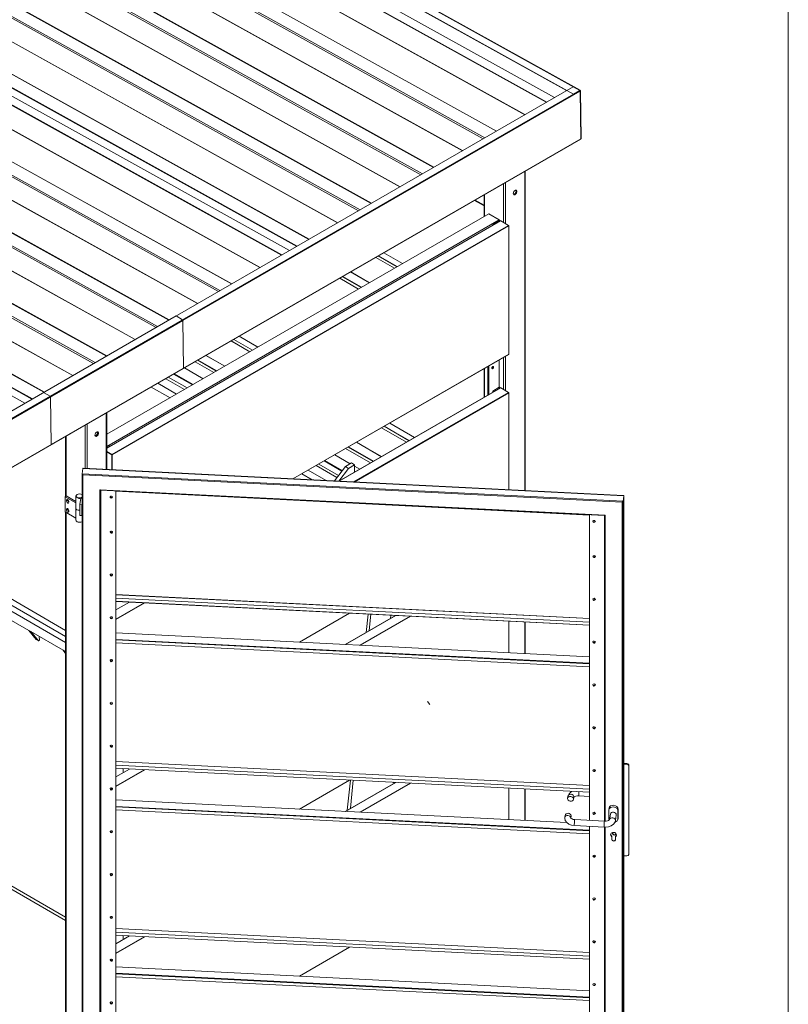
# Model space of a CAD drawing. Header units: millimetres. Extents: x -167328 to -157314, y 94163 to 101096.
# Tile 10 of 11: x -158354 to -157328, y 98687 to 100002. Entities that reach past the tile are written whole.
import ezdxf
from ezdxf.xclip import XClip

# ---------------------------------------------------------------- set-up
doc = ezdxf.new("R2010")
doc.units = ezdxf.units.MM
doc.header["$MEASUREMENT"] = 0
doc.header["$XCLIPFRAME"] = 0
doc.layers.add('2D - Rysunki i Obrazki', color=7, linetype='Continuous')
for name, color, linetype, lineweight in [('ARCH-037 SZCZEGÓŁ WIATY SMIETNIKOWEJ_19_Krzywa_Nr_pióra__7', 7, 'Continuous', 18), ('ARCH-037 SZCZEGÓŁ WIATY SMIETNIKOWEJ_19_Linia_Nr_pióra__7', 7, 'Continuous', 18), ('ARCH-037 SZCZEGÓŁ WIATY SMIETNIKOWEJ_19_Polilinia_Nr_pióra__7', 7, 'Continuous', 18), ('ARCH-037 SZCZEGÓŁ WIATY SMIETNIKOWEJ_19_Łuk_Nr_pióra__7', 7, 'Continuous', 18)]:
    doc.layers.add(name, color=color, linetype=linetype, lineweight=lineweight)

# ---------------------------------------------------------------- blocks, each defined once
blk = doc.blocks.new('Rysunek_1_19', base_point=(-162320.9, 97629.6))
at = {"layer": 'ARCH-037 SZCZEGÓŁ WIATY SMIETNIKOWEJ_19_Krzywa_Nr_pióra__7', "color": 7, "linetype": 'Continuous', "lineweight": 18, "flags": 128}
for points in [[(-157616.5, 98971.1), (-157617.5, 98970.5), (-157620.2, 98968), (-157621.6, 98964.8), (-157621.7, 98964.5)], [(-157607.1, 98965.1), (-157609.1, 98965.1), (-157611, 98964.7), (-157612.4, 98964.2), (-157613.4, 98963.6), (-157613.8, 98963.3), (-157613.8, 98963.2)], [(-157613.1, 98925.4), (-157616.9, 98926), (-157620.4, 98927.2), (-157623.4, 98929.3), (-157625.5, 98932.4), (-157626.1, 98935.4), (-157626, 98936.3)], [(-157612.7, 98933.4), (-157614.7, 98933.7), (-157616.3, 98934.2), (-157617.4, 98934.7), (-157617.9, 98935.2), (-157618.1, 98935.4)], [(-157558.3, 98932.1), (-157559.2, 98929.5), (-157561.1, 98927.1), (-157564.2, 98925.1), (-157567.7, 98923.9), (-157571.5, 98923.4), (-157573.3, 98923.4)], [(-157566.2, 98933.4), (-157566.2, 98933.3), (-157566.7, 98932.9), (-157567.5, 98932.4), (-157568.8, 98931.8), (-157570.6, 98931.5), (-157572.6, 98931.4), (-157572.9, 98931.4)]]:
    blk.add_lwpolyline(points, dxfattribs=at)
at = {"layer": 'ARCH-037 SZCZEGÓŁ WIATY SMIETNIKOWEJ_19_Linia_Nr_pióra__7', "color": 7, "linetype": 'Continuous', "lineweight": 18}
for p, q in [((-158266.3, 100274.4), (-157605.3, 99907.3)), ((-158266.5, 100264.1), (-157623.5, 99906.9)), ((-157614.3, 99902.2), (-158266.2, 100264.3)), ((-158257.7, 100269.4), (-157605.7, 99907.2)), ((-158266.7, 100233.5), (-157650.6, 99891.3)), ((-157650.1, 99891.6), (-158266.4, 100233.9)), ((-158256, 100239.9), (-157639.7, 99897.6)), ((-158333.5, 100195.2), (-157717.2, 99852.9)), ((-158333.3, 100195.2), (-157717.1, 99852.9)), ((-158254.2, 100193.9), (-157679.4, 99874.7)), ((-157679.2, 99874.8), (-158254.1, 100194.1)), ((-158350.3, 100184.5), (-157734.8, 99842.7)), ((-157732.7, 99843.9), (-158349, 100186.2)), ((-158417.5, 100146.7), (-157801.2, 99804.4)), ((-158416.5, 100146.8), (-157800.6, 99804.7)), ((-158337.5, 100145.8), (-157762.7, 99826.6)), ((-157762.5, 99826.7), (-158337.4, 100146)), ((-158433.6, 100136.4), (-157818.1, 99794.6)), ((-157816, 99795.8), (-158432.3, 100138.1)), ((-158516.9, 100088.4), (-157901.4, 99746.5)), ((-157899.3, 99747.7), (-158515.6, 100090)), ((-158500.8, 100098.6), (-157884.5, 99756.3)), ((-158499.8, 100098.7), (-157883.9, 99756.6)), ((-158420.8, 100097.7), (-157846, 99778.5)), ((-157845.8, 99778.6), (-158420.7, 100097.9)), ((-158584.1, 100050.5), (-157967.8, 99708.2)), ((-157967.2, 99708.5), (-158583.1, 100050.6)), ((-158504.1, 100049.7), (-157929.3, 99730.4)), ((-157929.1, 99730.5), (-158504, 100049.8)), ((-158609.6, 100035.8), (-157993.3, 99693.5)), ((-158599.9, 100041.1), (-157983.8, 99698.9)), ((-157983.2, 99699.3), (-158599.5, 100041.6)), ((-158620.3, 100029.4), (-158004.2, 99687.2)), ((-158003.6, 99687.5), (-158619.9, 100029.8)), ((-158086.3, 99639.8), (-158702.6, 99982.1)), ((-158687.1, 99991), (-158070.8, 99648.7)), ((-158686.8, 99991.1), (-158070.6, 99648.8)), ((-158607.8, 99989.8), (-158033, 99670.5)), ((-158032.8, 99670.7), (-158607.7, 99990)), ((-158703.8, 99980.4), (-158088.4, 99638.6)), ((-158771, 99942.6), (-158154.7, 99600.3)), ((-158770, 99942.7), (-158154.2, 99600.6)), ((-158116.1, 99622.6), (-158691, 99941.9)), ((-158787.1, 99932.3), (-158171.7, 99590.5)), ((-158169.6, 99591.7), (-158785.9, 99934)), ((-158691.1, 99941.7), (-158116.3, 99622.5)), ((-158321.8, 99503.8), (-157614.7, 99912)), ((-157606, 99907.2), (-158313.1, 99499)), ((-157605.5, 99906.3), (-158312.6, 99498.1)), ((-157614.7, 99912), (-157606, 99907.2)), ((-157605.7, 99907.2), (-157614.3, 99902.2)), ((-157605.6, 99906.8), (-157605.5, 99906.7)), ((-157605.5, 99906.7), (-157604.5, 99842.9)), ((-157604.5, 99842.5), (-157605.5, 99906.3)), ((-157605.1, 99906.9), (-157604.1, 99843.1)), ((-158854.3, 99894.5), (-158238, 99552.2)), ((-158853.3, 99894.6), (-158237.5, 99552.5)), ((-158774.4, 99893.6), (-158199.6, 99574.4)), ((-158199.4, 99574.5), (-158774.3, 99893.8)), ((-157614.3, 99902.2), (-157614.3, 99902.2)), ((-158870.4, 99884.2), (-158255, 99542.4)), ((-158252.8, 99543.6), (-158869.2, 99885.9)), ((-158953.4, 99837), (-158337.3, 99494.8)), ((-158336.8, 99495.1), (-158953.1, 99837.5)), ((-158937.6, 99846.4), (-158321.3, 99504.1)), ((-158320.7, 99504.4), (-158936.6, 99846.5)), ((-158857.7, 99845.5), (-158282.9, 99526.3)), ((-158282.7, 99526.4), (-158857.6, 99845.7)), ((-157604.6, 99842.1), (-158311.7, 99433.9)), ((-158311.6, 99434.2), (-157604.5, 99842.5)), ((-158963.1, 99831.7), (-158346.8, 99489.4)), ((-157679.5, 99372.8), (-157679.5, 99798.9)), ((-157678.9, 99372.7), (-157678.9, 99799.2)), ((-157704.9, 99729.1), (-157704.9, 99784.2)), ((-157707.8, 99730.7), (-157707.8, 99782.5)), ((-157733.8, 99752.8), (-157746.5, 99760.2)), ((-157733.8, 99754), (-157745.5, 99760.8)), ((-157733.8, 99738.7), (-157733.8, 99767.5)), ((-157733.2, 99739), (-157733.2, 99767.9)), ((-158237.5, 99447.9), (-157727.5, 99742.3)), ((-158237.5, 99431.5), (-157713.4, 99734.1)), ((-157711.7, 99732.9), (-158237.5, 99429.3)), ((-158237.5, 99429.2), (-157711.5, 99732.9)), ((-157713.4, 99734.1), (-157727.5, 99742.3)), ((-157713.5, 99733.8), (-157722.2, 99728.7)), ((-157722.1, 99728.6), (-157713.3, 99733.7)), ((-157713.4, 99734.1), (-157713.4, 99733.8)), ((-157713.3, 99733.7), (-157713.3, 99731.9)), ((-157713.1, 99733.7), (-157711.7, 99732.8)), ((-157713.1, 99732), (-157713.1, 99733.7)), ((-157711.5, 99732.9), (-157700.9, 99726.8)), ((-157700.9, 99726.8), (-158230.6, 99421)), ((-158230.3, 99420.6), (-157700.7, 99726.4)), ((-157722.2, 99728.7), (-157722.2, 99726.8)), ((-157722.1, 99728.6), (-157722.2, 99728.7)), ((-157722.1, 99726.9), (-157722.1, 99728.6)), ((-157700.7, 99726.7), (-157700.9, 99726.8)), ((-157700.7, 99726.4), (-157700.7, 99554.9)), ((-157700.6, 99555), (-157700.6, 99726.5)), ((-157878.4, 99684), (-157853.4, 99669.6)), ((-157853.3, 99669.7), (-157878.3, 99684.1)), ((-157874.9, 99686.1), (-157849.9, 99671.7)), ((-157849.7, 99671.8), (-157874.7, 99686.2)), ((-157867.6, 99690.3), (-157842.6, 99675.8)), ((-157842.5, 99675.9), (-157867.4, 99690.4)), ((-157901.4, 99641.9), (-157926.4, 99656.3)), ((-157922.9, 99658.3), (-157897.9, 99643.9)), ((-157897.4, 99644.2), (-157922.4, 99658.6)), ((-157911.9, 99664.7), (-157886.9, 99650.3)), ((-157911.8, 99664.8), (-157886.8, 99650.3)), ((-158852.1, 99197.6), (-158145, 99605.9)), ((-158136.4, 99601), (-158843.5, 99192.8)), ((-158135.8, 99600.1), (-158842.9, 99191.9)), ((-158145, 99605.9), (-158136.4, 99601)), ((-158134.8, 99536.3), (-158135.8, 99600.1)), ((-158068, 99574.6), (-158043, 99560.2)), ((-158042.8, 99560.3), (-158067.8, 99574.7)), ((-158060.7, 99578.8), (-158035.7, 99564.3)), ((-158035.6, 99564.5), (-158060.5, 99578.9)), ((-158071.5, 99572.5), (-158046.5, 99558.1)), ((-158046.4, 99558.2), (-158071.4, 99572.6)), ((-158105, 99553.2), (-158080, 99538.8)), ((-158104.9, 99553.3), (-158079.9, 99538.9)), ((-157700.7, 99554.9), (-157989.1, 99388.4)), ((-157700.8, 99554.7), (-157988.9, 99388.4)), ((-157713.4, 99547.4), (-157713.4, 99510.8)), ((-157707.8, 99507.8), (-157707.8, 99550.7)), ((-157704.9, 99506.1), (-157704.9, 99552.3)), ((-158134.9, 99535.9), (-158842, 99127.7)), ((-158841.9, 99128), (-158134.8, 99536.3)), ((-158108.8, 99522.2), (-158133.7, 99536.6)), ((-158094.5, 99530.4), (-158119.5, 99544.9)), ((-158116, 99546.8), (-158091, 99532.4)), ((-158090.5, 99532.7), (-158115.5, 99547.1)), ((-157733.8, 99497.2), (-157733.8, 99535.6)), ((-157733.2, 99497.5), (-157733.2, 99536)), ((-157728.6, 99538.6), (-157728.6, 99500.1)), ((-157727.5, 99539.3), (-157727.5, 99500.8)), ((-158158.8, 99522.1), (-158133.8, 99507.7)), ((-158155.3, 99524.2), (-158130.3, 99509.8)), ((-158148.2, 99528.3), (-158123.2, 99513.8)), ((-158122.2, 99514.4), (-158147.2, 99528.8)), ((-158178, 99511), (-158153, 99496.6)), ((-158169.4, 99516), (-158144.4, 99501.6)), ((-157711.7, 99509.9), (-157927.6, 99385.3)), ((-157927.4, 99385.3), (-157711.5, 99509.9)), ((-157713.5, 99510.8), (-157722.2, 99505.7)), ((-157722.1, 99505.6), (-157713.3, 99510.7)), ((-157713.3, 99510.7), (-157713.3, 99509)), ((-157713.1, 99510.7), (-157711.7, 99509.9)), ((-157713.1, 99509.1), (-157713.1, 99510.7)), ((-157711.5, 99509.9), (-157700.9, 99503.8)), ((-158313.1, 99499), (-158321.8, 99503.8)), ((-158312.6, 99498.1), (-158311.6, 99434.2)), ((-157700.9, 99503.8), (-157908, 99384.3)), ((-157907, 99384.2), (-157700.7, 99503.4)), ((-157722.2, 99505.7), (-157722.2, 99503.8)), ((-157722.1, 99505.6), (-157722.2, 99505.7)), ((-157722.1, 99503.9), (-157722.1, 99505.6)), ((-157700.7, 99503.7), (-157700.9, 99503.8)), ((-157700.7, 99503.4), (-157700.7, 99373.8)), ((-157700.6, 99373.8), (-157700.6, 99503.5)), ((-158238.1, 99401), (-158238.1, 99476.4)), ((-158238.1, 99401), (-158238.1, 99476.4)), ((-158237.5, 99400.9), (-158237.5, 99476.7)), ((-158237.5, 99400.9), (-158237.5, 99476.7)), ((-158266.4, 99402.4), (-158266.4, 99460)), ((-158266.4, 99402.4), (-158266.4, 99460)), ((-158263.5, 99402.3), (-158263.5, 99461.7)), ((-158263.5, 99402.3), (-158263.5, 99461.7)), ((-157870.7, 99456.6), (-157837.4, 99437.3)), ((-157837.3, 99437.4), (-157870.6, 99456.7)), ((-157867.2, 99458.7), (-157833.8, 99439.4)), ((-157833.6, 99439.5), (-157867, 99458.8)), ((-157859.9, 99462.8), (-157826.6, 99443.6)), ((-157826.4, 99443.7), (-157859.7, 99462.9)), ((-158292.4, 99365.1), (-158292.4, 99445)), ((-158292.4, 99365.1), (-158292.4, 99445)), ((-158291.8, 99365.5), (-158291.8, 99445.3)), ((-158291.8, 99365.5), (-158291.8, 99445.3)), ((-158234.4, 99433), (-158237.5, 99431.2)), ((-158237.5, 99431), (-158234.2, 99432.9)), ((-158234.2, 99432.9), (-158234.4, 99433)), ((-158234.2, 99432.9), (-158234.2, 99431.2)), ((-157915.2, 99430.9), (-157881.9, 99411.7)), ((-157881.3, 99412), (-157914.7, 99431.2)), ((-157904.2, 99437.3), (-157870.8, 99418)), ((-157904, 99437.3), (-157870.7, 99418.1)), ((-158230.6, 99421), (-158237.5, 99425)), ((-158237.5, 99424.8), (-158230.6, 99420.8)), ((-158230.7, 99420.7), (-158237.5, 99424.6)), ((-158237.5, 99424.4), (-158230.8, 99420.6)), ((-158234.2, 99422.9), (-158234.2, 99422.7)), ((-158230.8, 99420.6), (-158230.8, 99400.6)), ((-158230.5, 99420.7), (-158230.3, 99420.6)), ((-158230.3, 99400.6), (-158230.3, 99420.6)), ((-157912.3, 99408.7), (-157932.9, 99420.7)), ((-157885.3, 99409.7), (-157918.7, 99428.9)), ((-157958, 99406.2), (-157930.1, 99390.1)), ((-157954.5, 99408.2), (-157928, 99393)), ((-157947.4, 99412.3), (-157923.7, 99398.6)), ((-157923.1, 99399.5), (-157946.4, 99412.9)), ((-157918.9, 99404.9), (-157933.6, 99385.6)), ((-157910.7, 99409.6), (-157918.9, 99404.9)), ((-157914.7, 99402.4), (-157918.9, 99404.9)), ((-157914.7, 99402.4), (-157906.5, 99407.2)), ((-157906.5, 99407.2), (-157910.7, 99409.6)), ((-157906.5, 99407.2), (-157906.5, 99397.5)), ((-157899.6, 99401.4), (-157906.5, 99405.4)), ((-158269.4, 99402.2), (-158270.5, 99395.3)), ((-157548.2, 99358.8), (-158270.5, 99395.3)), ((-158270.5, 99395.2), (-158270.5, 98554.2)), ((-158269.6, 99393.8), (-158269.6, 98554.5)), ((-157549.3, 99357.5), (-158269.6, 99393.8)), ((-157547.2, 99365.7), (-158269.4, 99402.2)), ((-157547.4, 99366.1), (-158269, 99402.5)), ((-157977.2, 99395.1), (-157963.3, 99387.1)), ((-157968.6, 99400.1), (-157944.4, 99386.1)), ((-157927.7, 99385.3), (-157914.7, 99402.4)), ((-158291.5, 99365.7), (-158293.2, 99364.6)), ((-158293.2, 99364.6), (-158278.8, 99356.3)), ((-158293.2, 99344.2), (-158293.2, 99364.6)), ((-158291.5, 99365.7), (-158278.8, 99358.4)), ((-158278.8, 99349.3), (-158278.8, 99365.2)), ((-158277, 99367.5), (-158277.3, 99367.3)), ((-158270.6, 99367.5), (-158270.5, 99367.4)), ((-158246.6, 99373.9), (-158246.6, 98572.1)), ((-157572.2, 99339.8), (-158246.6, 99373.9)), ((-157573, 99339.5), (-158245.8, 99373.4)), ((-158245.6, 99373.4), (-158245.6, 98573.4)), ((-158245.3, 99373.4), (-158245.3, 98574.9)), ((-158232, 99363.7), (-158232, 99365.5)), ((-158232, 99365.5), (-158232, 99363.7)), ((-158225.4, 98573.9), (-158225.4, 99372.4)), ((-158225.3, 98574.7), (-158225.3, 99372.4)), ((-157592.8, 99340.1), (-158225.3, 99372.1)), ((-157547.2, 99365.7), (-157548.2, 99358.8)), ((-157547.2, 98524.8), (-157547.2, 99365.8)), ((-157547.2, 98524.7), (-157547.2, 99365.7)), ((-158291.1, 99360), (-158289.7, 99360.8)), ((-158291.1, 99358.7), (-158291.1, 99360)), ((-158291.1, 99358.7), (-158289.3, 99359.7)), ((-158289.3, 99360.5), (-158289.3, 99359.7)), ((-158288.3, 99358.3), (-158288.3, 99357.1)), ((-158273.5, 99354), (-158272.2, 99362.7)), ((-158273.5, 99354), (-158273.5, 99339.7)), ((-158270.6, 99353.9), (-158273.5, 99354)), ((-158270.5, 99362.6), (-158272.2, 99362.7)), ((-158270.6, 99353.9), (-158270.5, 99354.4)), ((-158270.6, 99339.6), (-158270.6, 99353.9)), ((-157549.3, 98518.1), (-157549.3, 99357.5)), ((-157548.2, 98517.8), (-157548.2, 99358.8)), ((-158278.8, 99335.9), (-158293.2, 99344.2)), ((-158292.4, 98658.9), (-158292.4, 99343.8)), ((-158292.4, 98658.9), (-158292.4, 99343.8)), ((-158291.8, 98659.2), (-158291.8, 99343.4)), ((-158291.8, 98659.2), (-158291.8, 99343.4)), ((-158291.1, 99347.7), (-158289.7, 99348.5)), ((-158291.1, 99346.5), (-158291.1, 99347.7)), ((-158291.1, 99346.5), (-158289.3, 99347.5)), ((-158289.3, 99348.3), (-158289.3, 99347.5)), ((-158288.3, 99346.1), (-158288.3, 99344.8)), ((-158278.8, 99333.4), (-158278.8, 99349.2)), ((-158273.5, 99339.7), (-158270.6, 99339.6)), ((-158270.6, 99339.6), (-158270.5, 99340.1)), ((-157592.8, 99340.5), (-157592.8, 98932.4)), ((-157573.1, 98931.4), (-157573.1, 99339.5)), ((-157572.2, 98931.4), (-157572.2, 99339.8)), ((-158277, 99331.2), (-158277.3, 99331.4)), ((-158270.5, 99331.1), (-158270.6, 99331.2)), ((-158270.6, 99331.2), (-158270.5, 99331.2)), ((-157585.2, 99331.6), (-157585.2, 99332)), ((-158292.4, 99178), (-158523.7, 99311.5)), ((-158292.4, 99186.1), (-158516.6, 99315.6)), ((-158232, 99316.8), (-158232, 99318.6)), ((-158232, 99318.6), (-158232, 99316.8)), ((-158292.4, 99169.8), (-158530.7, 99307.4)), ((-157585.2, 99284.7), (-157585.2, 99285.1)), ((-158232, 99259.6), (-158232, 99261.4)), ((-158232, 99261.4), (-158232, 99259.6)), ((-157592.8, 99202), (-158225.3, 99233.9)), ((-158225.3, 99233.7), (-157592.8, 99201.8)), ((-157592.8, 99197.2), (-158225.3, 99229.1)), ((-158225.3, 99229), (-157592.8, 99197)), ((-157592.8, 99193), (-158225.3, 99225)), ((-158225.3, 99224.8), (-157592.8, 99192.9)), ((-158207.1, 99223.9), (-158225.3, 99213.4)), ((-158225.3, 99213.3), (-158206.9, 99223.9)), ((-158187.5, 99222.9), (-158225.3, 99201.1)), ((-158225.3, 99200.5), (-158186.5, 99222.9)), ((-157585.2, 99227.5), (-157585.2, 99227.9)), ((-158341.7, 99186), (-158384.8, 99210.9)), ((-157913.4, 99209.1), (-157980.5, 99170.3)), ((-157913.2, 99209.1), (-157980.3, 99170.3)), ((-157851.9, 99206), (-157919, 99167.2)), ((-157918.8, 99167.2), (-157851.7, 99206)), ((-157888.5, 99207.8), (-157891.1, 99183.4)), ((-157887.1, 99185.7), (-157884.7, 99207.6)), ((-157858.6, 99202.1), (-157858.4, 99206.3)), ((-157832.4, 99205), (-157899.5, 99166.2)), ((-157898.5, 99166.2), (-157831.4, 99204.9)), ((-157700.7, 99198.3), (-157700.7, 99156.2)), ((-157700.6, 99156.2), (-157700.6, 99198.3)), ((-157679.5, 99155.1), (-157679.5, 99197.3)), ((-157678.9, 99155.1), (-157678.9, 99197.2)), ((-158331.7, 99173.9), (-158341.7, 99186)), ((-158338.9, 99184.4), (-158341.7, 99186)), ((-158295.7, 99159.5), (-158338.9, 99184.4)), ((-158328.8, 99172.2), (-158338.9, 99184.4)), ((-158225.3, 99182.7), (-157592.8, 99150.8)), ((-158225.3, 99182.6), (-157592.8, 99150.7)), ((-158331.7, 99173.9), (-158328.8, 99172.2)), ((-158327.4, 99173.1), (-158328.8, 99172.2)), ((-158327.7, 99177.9), (-158327.4, 99173.1)), ((-157592.8, 99142.1), (-158225.3, 99174)), ((-158225.3, 99173.5), (-157592.8, 99141.5)), ((-157592.8, 99137.6), (-158225.3, 99169.5)), ((-158292.4, 99155.4), (-158295.7, 99159.5)), ((-158292.9, 99157.8), (-158295.7, 99159.5)), ((-158292.4, 99157.6), (-158292.9, 99157.8)), ((-158292.4, 99157.2), (-158292.9, 99157.8)), ((-158232.8, 99146.7), (-158232.8, 99145.9)), ((-158232.7, 99145.9), (-158232.7, 99146.7)), ((-157586, 99112.7), (-157586, 99114.4)), ((-158232.8, 99089.5), (-158232.8, 99088.8)), ((-158232.7, 99088.7), (-158232.7, 99089.5)), ((-157806.1, 99087), (-157809.1, 99091.1)), ((-157586, 99055.5), (-157586, 99057.2)), ((-158232.8, 99032.4), (-158232.8, 99031.6)), ((-158232.7, 99031.6), (-158232.7, 99032.4)), ((-157592.8, 98979), (-158225.3, 99010.9)), ((-158225.3, 99010.8), (-157592.8, 98978.8)), ((-157542.9, 99008.3), (-157547.2, 99008.5)), ((-157543, 99007.4), (-157542.9, 99008.3)), ((-157592.8, 98974.2), (-158225.3, 99006.1)), ((-158225.3, 99006), (-157592.8, 98974.1)), ((-157592.8, 98970.1), (-158225.3, 99002)), ((-158225.3, 99001.9), (-157592.8, 98969.9)), ((-158207.1, 99000.9), (-158225.3, 98990.4)), ((-158225.3, 98990.3), (-158206.9, 99000.9)), ((-158187.5, 99000), (-158225.3, 98978.1)), ((-158225.3, 98977.5), (-158186.5, 98999.9)), ((-158215.5, 98996.1), (-158215.5, 99001.4)), ((-157586, 98998.4), (-157586, 99000)), ((-157547.2, 99007.6), (-157543, 99007.4)), ((-157540.5, 99005.2), (-157540.4, 99006.1)), ((-157540.5, 99005.2), (-157540.5, 98886.8)), ((-157540.4, 98887.7), (-157540.4, 99006.1)), ((-157913.4, 98986.1), (-157980.5, 98947.4)), ((-157913.2, 98986.1), (-157980.3, 98947.4)), ((-157851.9, 98983), (-157919, 98944.3)), ((-157918.8, 98944.2), (-157851.7, 98983)), ((-157912, 98986), (-157916.3, 98945.8)), ((-157912.2, 98948.7), (-157908.3, 98985.9)), ((-157832.4, 98982), (-157899.5, 98943.3)), ((-157898.5, 98943.2), (-157831.4, 98982)), ((-157855.2, 98983.2), (-157853.4, 98982.1)), ((-157852.9, 98983.1), (-157852.4, 98982.7)), ((-158232.3, 98975.5), (-158230.8, 98974.6)), ((-158230.7, 98974.7), (-158232.1, 98975.6)), ((-158231.9, 98975.7), (-158230.6, 98974.9)), ((-158230.6, 98975.1), (-158231.6, 98975.7)), ((-158230.8, 98974.6), (-158230.8, 98973.7)), ((-158230.3, 98975.3), (-158230.6, 98975.1)), ((-158230.5, 98974.7), (-158230.3, 98974.6)), ((-158230.3, 98974.6), (-158229.9, 98974.9)), ((-158230.3, 98973.9), (-158230.3, 98974.6)), ((-157700.7, 98975.4), (-157700.7, 98933.2)), ((-157700.6, 98933.2), (-157700.6, 98975.4)), ((-157679.5, 98932.2), (-157679.5, 98974.3)), ((-157678.9, 98932.1), (-157678.9, 98974.3)), ((-158292.4, 98803), (-158565.7, 98960.7)), ((-158225.3, 98959.7), (-157623.4, 98929.3)), ((-158225.3, 98959.7), (-157623.3, 98929.3)), ((-157621.7, 98964.5), (-157622.1, 98961.6)), ((-157613.8, 98963.3), (-157614.2, 98960.4)), ((-157592.8, 98964.4), (-157607.1, 98965.1)), ((-158562.6, 98954.6), (-158292.4, 98798.6)), ((-157592.8, 98919.1), (-158225.3, 98951)), ((-158225.3, 98950.5), (-157592.8, 98918.6)), ((-157592.8, 98914.6), (-158225.3, 98946.5)), ((-157567.3, 98946.2), (-157566.9, 98948.5)), ((-157567.3, 98945.6), (-157567.3, 98935.3)), ((-157554.9, 98944.9), (-157554.5, 98947.2)), ((-157554.9, 98934.7), (-157554.9, 98944.9)), ((-157554.5, 98937), (-157554.5, 98947.2)), ((-157626, 98936.3), (-157625.5, 98939.2)), ((-157618, 98935.3), (-157617.6, 98938)), ((-157572.9, 98931.4), (-157612.7, 98933.4)), ((-157565.1, 98940.7), (-157566.2, 98933.3)), ((-157557.2, 98939.5), (-157558.3, 98932.1)), ((-157554.9, 98934.7), (-157554.5, 98937)), ((-157554.9, 98934.1), (-157554.6, 98936.4)), ((-158232, 98918.5), (-158232, 98916.7)), ((-158232, 98916.7), (-158232, 98918.5)), ((-157573.3, 98923.4), (-157613.1, 98925.4)), ((-157592.8, 98924.4), (-157592.8, 98541.9)), ((-157573.1, 98539.4), (-157573.1, 98923.4)), ((-157572.2, 98538), (-157572.2, 98923.4)), ((-157562.1, 98914.8), (-157562.1, 98916.2)), ((-157562, 98916.2), (-157562, 98915.3)), ((-157563.3, 98910.6), (-157563.2, 98911.2)), ((-157563.3, 98906.7), (-157563.3, 98910.6)), ((-157563.3, 98906.7), (-157563.2, 98907.3)), ((-157563.2, 98911.2), (-157563.2, 98907.3)), ((-157562.1, 98914.8), (-157562, 98915.3)), ((-157558.3, 98910.4), (-157558.2, 98911)), ((-157558.3, 98910.4), (-157558.3, 98906.5)), ((-157585.2, 98884.6), (-157585.2, 98885)), ((-157543, 98884.9), (-157547.2, 98885.1)), ((-157540.6, 98886.6), (-157540.4, 98887.4)), ((-157540.5, 98886.8), (-157540.4, 98887.7)), ((-158232, 98861.3), (-158232, 98859.6)), ((-158232, 98859.5), (-158232, 98861.3)), ((-157585.2, 98827.4), (-157585.2, 98827.8)), ((-158232, 98804.2), (-158232, 98802.4)), ((-158232, 98802.4), (-158232, 98804.2)), ((-157592.8, 98756), (-158225.3, 98788)), ((-158225.3, 98787.8), (-157592.8, 98755.8)), ((-157592.8, 98751.2), (-158225.3, 98783.2)), ((-158225.3, 98783), (-157592.8, 98751.1)), ((-157592.8, 98747.1), (-158225.3, 98779.1)), ((-158225.3, 98778.9), (-157592.8, 98746.9)), ((-158207.1, 98778), (-158225.3, 98767.4)), ((-158225.3, 98767.3), (-158206.9, 98778)), ((-158187.5, 98777), (-158225.3, 98755.2)), ((-158225.3, 98754.6), (-158186.5, 98776.9)), ((-158215.5, 98773.1), (-158215.5, 98778.4)), ((-157913.4, 98763.1), (-157980.5, 98724.4)), ((-157913.2, 98763.1), (-157980.3, 98724.4)), ((-157585.2, 98770.3), (-157585.2, 98770.7)), ((-158230.8, 98747), (-158230.8, 98745.1)), ((-158230.3, 98745.3), (-158230.3, 98746.7)), ((-158225.3, 98736.8), (-157592.8, 98704.8)), ((-158225.3, 98736.7), (-157592.8, 98704.7)), ((-157592.8, 98696.1), (-158225.3, 98728.1)), ((-158225.3, 98727.5), (-157592.8, 98695.6)), ((-157592.8, 98691.6), (-158225.3, 98723.6)), ((-158232, 98688.1), (-158232, 98689.9)), ((-158232, 98689.9), (-158232, 98688.1))]:
    blk.add_line(p, q, dxfattribs=at)
at = {"layer": 'ARCH-037 SZCZEGÓŁ WIATY SMIETNIKOWEJ_19_Polilinia_Nr_pióra__7', "color": 7, "linetype": 'Continuous', "lineweight": 18, "flags": 128}
blk.add_lwpolyline([(-167327.5, 94171.4), (-157327.5, 94171.4), (-157327.5, 101096.4)], dxfattribs=at)
at = {"layer": 'ARCH-037 SZCZEGÓŁ WIATY SMIETNIKOWEJ_19_Łuk_Nr_pióra__7', "color": 7, "linetype": 'Continuous', "lineweight": 18}
blk.add_arc((-157927.1, 98950.2), 15, 352.0285, 353.9468, dxfattribs=at)
for centre, major_axis, ratio, start_param, end_param in [((-157606, 99906.6), (0.375, -0.65), 0.57735, 0.804383, 2.035343), ((-157605.7, 99906.6), (-0.364, -0.656), 0.588207, 3.141593, 3.917316), ((-157605.7, 99906.6), (-0.121, -0.219), 0.588207, 3.141593, 3.791672), ((-157605.7, 99906.6), (-0.121, -0.219), 0.588207, 2.34652, 3.141593), ((-157605.7, 99906.6), (-0.364, -0.656), 0.588207, 2.34652, 3.141593), ((-157605, 99842.7), (0.375, -0.65), 0.57735, 0, 0.804383), ((-157604.6, 99842.8), (-0.364, -0.656), 0.588207, 1.007716, 2.34652), ((-157604.6, 99842.8), (-0.121, -0.219), 0.588207, 2.073967, 2.34652), ((-157692.2, 99770.9), (-1.75, -3.03), 0.57735, 3.141593, 5.497787), ((-157692.9, 99771.3), (-1.75, -3.03), 0.57735, 0.203431, 2.938162), ((-157692.9, 99771.3), (-1.37, -2.38), 0.57735, 0, 3.141593), ((-157692.2, 99770.9), (-1.75, -3.03), 0.57735, 0, 3.141593), ((-157692.9, 99771.3), (-1.37, -2.38), 0.57735, 3.141593, 3.494383), ((-157692.2, 99770.9), (-1.75, -3.03), 0.57735, 5.497787, 6.283185), ((-157692.9, 99771.3), (-1.37, -2.38), 0.57735, 5.930394, 6.283185), ((-157713.2, 99733.6), (0.375, 0), 0.57735, 2.016358, 2.356194), ((-157713.2, 99733.6), (0.125, 0), 0.57735, 0.785398, 2.356194), ((-157711.5, 99732.6), (0.187, -0.325), 0.57735, 2.356194, 3.141593), ((-157700.9, 99726.5), (0.188, -0.325), 0.57735, 0.785398, 2.356194), ((-157700.9, 99726.5), (0.375, 0), 0.57735, 0, 0.785398), ((-157700.9, 99726.5), (0.375, 0), 0.57735, 5.497787, 6.283185), ((-158136.4, 99600.4), (0.375, -0.65), 0.57735, 0.804383, 2.37518), ((-157700.9, 99555), (0.187, -0.325), 0.57735, 0, 0.785398), ((-157700.9, 99555), (0.375, 0), 0.57735, 5.497787, 6.283185), ((-158135.3, 99536.6), (0.375, -0.65), 0.57735, 0, 0.804383), ((-157722.2, 99537.1), (-0.88, -1.52), 0.57735, 3.141593, 5.497787), ((-157723.3, 99537.7), (-0.88, -1.52), 0.57735, 0.651137, 2.356194), ((-157722.2, 99537.1), (-0.88, -1.52), 0.57735, 5.497787, 6.283185), ((-157722.2, 99537.1), (-0.87, -1.52), 0.57735, 0, 3.141593), ((-157723.3, 99537.7), (-0.88, -1.52), 0.57735, 2.356195, 2.490455), ((-157713.2, 99510.6), (0.375, 0), 0.57735, 2.016358, 2.356194), ((-157713.2, 99510.6), (0.125, 0), 0.57735, 0.785398, 2.356194), ((-157711.5, 99509.6), (0.188, -0.325), 0.57735, 2.356194, 3.141593), ((-158313.1, 99498.4), (0.375, -0.65), 0.57735, 0.804383, 2.37518), ((-157700.9, 99503.5), (0.188, -0.325), 0.57735, 0.785398, 2.356194), ((-157700.9, 99503.5), (0.375, 0), 0.57735, 0, 0.785398), ((-157700.9, 99503.5), (0.375, 0), 0.57735, 5.497787, 6.283185), ((-158250.8, 99448.3), (-1.75, -3.03), 0.57735, 3.141593, 5.497787), ((-158250.8, 99448.3), (-1.75, -3.03), 0.57735, 3.141593, 5.497787), ((-158250.8, 99448.3), (-1.75, -3.03), 0.57735, 5.497787, 6.283185), ((-158250.8, 99448.3), (-1.75, -3.03), 0.57735, 5.497787, 6.283185), ((-158251.5, 99448.7), (-1.37, -2.38), 0.57735, 5.930394, 6.283185), ((-158251.5, 99448.7), (-1.37, -2.38), 0.57735, 5.930394, 6.283185), ((-158251.5, 99448.7), (-1.75, -3.03), 0.57735, 0.203431, 2.938162), ((-158251.5, 99448.7), (-1.75, -3.03), 0.57735, 0.203431, 2.938162), ((-158251.5, 99448.7), (-1.38, -2.38), 0.57735, 0, 3.141593), ((-158251.5, 99448.7), (-1.37, -2.38), 0.57735, 0, 3.141593), ((-158250.8, 99448.3), (-1.75, -3.03), 0.57735, 0, 3.141593), ((-158250.8, 99448.3), (-1.75, -3.03), 0.57735, 0, 3.141593), ((-158251.5, 99448.7), (-1.37, -2.38), 0.57735, 3.141593, 3.494383), ((-158251.5, 99448.7), (-1.38, -2.38), 0.57735, 3.141593, 3.494383), ((-158312.1, 99434.5), (0.375, -0.65), 0.57735, 0, 0.804383), ((-158230.6, 99420.7), (0.375, 0), 0.57735, 3.926991, 5.497787), ((-158230.6, 99420.7), (0.125, 0), 0.57735, 3.926991, 5.497787), ((-158230.6, 99420.7), (0.188, -0.325), 0.57735, 0.785398, 2.356194), ((-158230.6, 99420.7), (0.062, -0.108), 0.57735, 0.785398, 2.356194), ((-158269.5, 99394.4), (0.939, -0.987), 0.349506, 3.406598, 3.493865), ((-158269.5, 99394.4), (0.939, -0.987), 0.349506, 3.493865, 4.977395), ((-158267.4, 99400.4), (1.88, -1.97), 0.349506, 2.78932, 3.406598), ((-158273.8, 99365.2), (5, 0), 0.57735, 2.356194, 3.054326), ((-158273.8, 99365.2), (5, 0), 0.57735, 3.054326, 3.141593), ((-158273.8, 99365.2), (5, 0), 0.57735, 3.141593, 5.02323), ((-158273.8, 99365.6), (4.5, 0), 0.57735, 3.054326, 5.54256), ((-158273.8, 99365.6), (4.5, 0), 0.57735, 2.356194, 3.054326), ((-158273.8, 99365.6), (4.5, 0), 0.57735, 0.785398, 2.356194), ((-158273.8, 99365.6), (4.5, 0), 0.57735, 0.740626, 0.785398), ((-158246.6, 99374.5), (0.939, -0.987), 0.349506, 4.977395, 5.930913), ((-158231.4, 99364.1), (1.73, -0.26), 0.81339, 3.141593, 6.283185), ((-158231.4, 99364.1), (1.73, -0.26), 0.81339, 0.122638, 3.141593), ((-158231.3, 99365), (1.73, -0.26), 0.81339, 3.453112, 5.971666), ((-158231.4, 99364.1), (1.73, -0.26), 0.81339, 0, 0.122638), ((-157549.2, 99364.2), (-1.93, -1.84), 0.285443, 2.876587, 3.406598), ((-157549.2, 99364.2), (-1.93, -1.84), 0.285443, 2.78932, 2.876587), ((-158289.7, 99359.1), (1, -1.73), 0.57735, 3.141593, 3.926991), ((-158289.7, 99357.9), (1, -1.73), 0.57735, 3.926991, 6.283185), ((-158289.7, 99359.1), (1, -1.73), 0.57735, 0.785398, 3.141593), ((-158287.9, 99358.9), (1, -1.73), 0.57735, 3.926991, 5.245107), ((-158289.7, 99357.9), (1, -1.73), 0.57735, 0, 0.785398), ((-158273.8, 99365.2), (5, 0), 0.57735, 5.162377, 5.438868), ((-157549.2, 99358), (-0.965, -0.918), 0.285443, 1.218524, 2.78932), ((-158289.7, 99346.9), (1, -1.73), 0.57735, 3.141593, 3.926991), ((-158289.7, 99345.7), (1, -1.73), 0.57735, 3.926991, 6.283185), ((-158289.7, 99346.9), (1, -1.73), 0.57735, 0.785398, 3.141593), ((-158287.9, 99346.7), (1, -1.73), 0.57735, 3.926991, 5.245107), ((-158289.7, 99345.7), (1, -1.73), 0.57735, 0, 0.785398), ((-158273.8, 99349.3), (5, 0), 0.57735, 3.141593, 4.762265), ((-157572.1, 99340.4), (-0.965, -0.918), 0.285443, 0.265006, 1.218524), ((-158273.8, 99333.4), (5, 0), 0.57735, 3.141593, 3.926991), ((-158273.8, 99333.4), (5, 0), 0.57735, 3.926991, 3.985177), ((-158273.8, 99333.4), (5, 0), 0.57735, 3.985177, 5.437471), ((-158273.8, 99333), (4.5, 0), 0.57735, 3.926991, 3.985178), ((-158273.8, 99333), (4.5, 0), 0.57735, 3.985177, 5.497787), ((-157586.9, 99331.6), (1.73, -0.26), 0.81339, 0, 3.141593), ((-157586.9, 99331.6), (1.73, -0.26), 0.81339, 3.141593, 3.264231), ((-157586.9, 99331.6), (1.73, -0.26), 0.81339, 3.264231, 6.283185), ((-157586.7, 99332.4), (1.73, -0.26), 0.81339, 3.453112, 5.971666), ((-158231.4, 99317.2), (1.73, -0.26), 0.81339, 0, 3.141593), ((-158231.4, 99317.2), (1.73, -0.26), 0.81339, 3.141593, 3.264231), ((-158231.4, 99317.2), (1.73, -0.26), 0.81339, 3.264231, 6.283185), ((-158231.3, 99318.1), (1.73, -0.26), 0.81339, 3.453112, 5.971666), ((-157586.9, 99284.6), (1.73, -0.26), 0.81339, 3.141593, 6.283185), ((-157586.9, 99284.6), (1.73, -0.26), 0.81339, 0.122638, 3.141593), ((-157586.7, 99285.5), (1.73, -0.26), 0.81339, 3.453112, 5.971666), ((-157586.9, 99284.6), (1.73, -0.26), 0.81339, 0, 0.122638), ((-158231.4, 99260), (1.73, -0.26), 0.81339, 0, 3.141593), ((-158231.4, 99260), (1.73, -0.26), 0.81339, 3.141593, 3.264231), ((-158231.4, 99260), (1.73, -0.26), 0.81339, 3.264231, 6.283185), ((-158231.3, 99260.9), (1.73, -0.26), 0.81339, 3.453112, 5.971666), ((-157586.9, 99227.5), (1.73, -0.26), 0.81339, 3.141593, 6.283185), ((-157586.9, 99227.5), (1.73, -0.26), 0.81339, 0.122638, 3.141593), ((-157586.7, 99228.3), (1.73, -0.26), 0.81339, 3.453112, 5.971666), ((-157586.9, 99227.5), (1.73, -0.26), 0.81339, 0, 0.122638), ((-158231.4, 99202.9), (1.73, -0.26), 0.81339, 0, 3.141593), ((-158231.4, 99202.9), (1.73, -0.26), 0.81339, 3.141593, 3.264231), ((-158231.4, 99202.9), (1.73, -0.26), 0.81339, 3.264231, 6.283185), ((-158231.3, 99203.7), (1.73, -0.26), 0.81339, 3.453112, 5.971666), ((-157586.9, 99170.3), (1.73, -0.26), 0.81339, 3.141593, 6.283185), ((-157586.9, 99170.3), (1.73, -0.26), 0.81339, 0.122638, 3.141593), ((-157586.7, 99171.2), (1.73, -0.26), 0.81339, 3.453112, 5.971666), ((-157586.9, 99170.3), (1.73, -0.26), 0.81339, 0, 0.122638), ((-158231.4, 99145.7), (1.73, -0.26), 0.81339, 0, 3.141593), ((-158231.4, 99145.7), (1.73, -0.26), 0.81339, 3.141593, 3.264231), ((-158231.4, 99145.7), (1.73, -0.26), 0.81339, 3.264231, 6.283185), ((-158231.3, 99146.6), (1.73, -0.26), 0.81339, 3.453112, 5.971666), ((-157586.9, 99113.2), (1.73, -0.26), 0.81339, 3.141593, 6.283185), ((-157586.9, 99113.2), (1.73, -0.26), 0.81339, 0.122638, 3.141593), ((-157586.7, 99114), (1.73, -0.26), 0.81339, 3.453112, 5.971666), ((-157586.9, 99113.2), (1.73, -0.26), 0.81339, 0, 0.122638), ((-158231.4, 99088.6), (1.73, -0.26), 0.81339, 0, 3.141593), ((-158231.4, 99088.6), (1.73, -0.26), 0.81339, 3.141593, 3.264231), ((-158231.4, 99088.6), (1.73, -0.26), 0.81339, 3.264231, 6.283185), ((-158231.3, 99089.4), (1.73, -0.26), 0.81339, 3.453112, 5.971666), ((-157586.9, 99056), (1.73, -0.26), 0.81339, 3.141593, 6.283185), ((-157586.9, 99056), (1.73, -0.26), 0.81339, 0.122638, 3.141593), ((-157586.7, 99056.9), (1.73, -0.26), 0.81339, 3.453112, 5.971666), ((-157586.9, 99056), (1.73, -0.26), 0.81339, 0, 0.122638), ((-158231.4, 99031.4), (1.73, -0.26), 0.81339, 0, 3.141593), ((-158231.4, 99031.4), (1.73, -0.26), 0.81339, 3.141593, 3.264231), ((-158231.4, 99031.4), (1.73, -0.26), 0.81339, 3.264231, 6.283185), ((-158231.3, 99032.3), (1.73, -0.26), 0.81339, 3.453112, 5.971666), ((-157542.9, 99006.2), (2.47, -0.37), 0.81339, 0.122638, 1.693435), ((-157586.9, 98998.9), (1.73, -0.26), 0.81339, 3.141593, 6.283185), ((-157586.9, 98998.9), (1.73, -0.26), 0.81339, 0.122638, 3.141593), ((-157586.7, 98999.7), (1.73, -0.26), 0.81339, 3.453112, 5.971666), ((-157586.9, 98998.9), (1.73, -0.26), 0.81339, 0, 0.122638), ((-157543, 99005.3), (2.47, -0.37), 0.81339, 0.122638, 1.693435), ((-158231.4, 98974.3), (1.73, -0.26), 0.81339, 0, 3.141593), ((-158231.4, 98974.3), (1.73, -0.26), 0.81339, 3.141593, 3.264231), ((-158231.4, 98974.3), (1.73, -0.26), 0.81339, 3.264231, 6.283185), ((-158231.3, 98975.1), (1.73, -0.26), 0.81339, 3.453112, 5.971666), ((-158230.6, 98974.8), (0.375, 0), 0.57735, 3.926991, 5.497787), ((-158230.6, 98974.8), (0.125, 0), 0.57735, 3.926991, 5.497787), ((-158230.6, 98974.8), (0.187, -0.325), 0.57735, 0.785398, 2.356194), ((-158230.6, 98974.8), (0.063, -0.108), 0.57735, 0.785398, 2.356194), ((-157606.9, 98969.1), (-0.2, -3.99), 0.071162, 4.323557, 5.329667), ((-157618.2, 98961), (3.95, -0.6), 0.81339, 3.141593, 6.283185), ((-157618.2, 98961), (3.95, -0.6), 0.81339, 0.122638, 3.141593), ((-157617.8, 98963.9), (3.95, -0.6), 0.81339, 0.122638, 3.141593), ((-157618.2, 98961), (3.95, -0.6), 0.81339, 0, 0.122638), ((-157617.8, 98963.9), (3.95, -0.6), 0.81339, 0, 0.122638), ((-157606.9, 98969.1), (-0.2, -3.99), 0.071162, 5.329667, 6.283185), ((-157927.1, 98950.2), (14.9, -1.6), 0.575198, 6.223403, 6.283185), ((-157586.9, 98941.7), (1.73, -0.26), 0.81339, 0.122638, 3.141593), ((-157561.1, 98945.2), (6.18, -0.94), 0.81339, 0.122638, 3.141593), ((-157561.1, 98945.2), (6.18, -0.94), 0.81339, 3.141593, 3.264231), ((-157560.8, 98947.5), (6.18, -0.94), 0.81339, 0.122638, 3.141593), ((-157561.1, 98940.1), (3.95, -0.6), 0.81339, 0.122638, 3.141593), ((-157622, 98935.7), (3.95, -0.6), 0.81339, 0.122638, 3.141593), ((-157621.6, 98938.6), (3.95, -0.6), 0.81339, 0.122638, 3.141593), ((-157622, 98935.7), (3.95, -0.6), 0.813389, 0.065391, 0.122638), ((-157621.6, 98938.6), (3.95, -0.6), 0.81339, 0, 0.122638), ((-157612.9, 98929.4), (-0.2, -3.99), 0.071162, 3.141593, 6.283185), ((-157586.9, 98941.7), (1.73, -0.26), 0.81339, 3.141593, 6.283185), ((-157586.7, 98942.6), (1.73, -0.26), 0.81339, 3.453112, 5.971666), ((-157586.9, 98941.7), (1.73, -0.26), 0.81339, 0, 0.122638), ((-157573.1, 98927.4), (-0.2, -3.99), 0.071162, 3.141593, 6.283185), ((-157561.1, 98935), (6.18, -0.94), 0.81339, 3.264231, 3.755473), ((-157562.3, 98932.7), (3.95, -0.6), 0.81339, 0, 3.119222), ((-157561.1, 98935), (6.18, -0.94), 0.81339, 5.209089, 6.283185), ((-157561.1, 98940.1), (3.95, -0.6), 0.81339, 0, 0.122638), ((-157561.1, 98935), (6.18, -0.94), 0.81339, 0, 0.122638), ((-157560.8, 98937.3), (6.18, -0.94), 0.81339, 0, 0.122638), ((-158231.4, 98917.1), (1.73, -0.26), 0.81339, 0, 3.141593), ((-158231.4, 98917.1), (1.73, -0.26), 0.81339, 3.141593, 3.264231), ((-158231.4, 98917.1), (1.73, -0.26), 0.81339, 3.264231, 6.283185), ((-158231.3, 98918), (1.73, -0.26), 0.81339, 3.453112, 5.971666), ((-157560.8, 98913), (3.95, -0.6), 0.81339, 0, 3.141593), ((-157560.8, 98913), (3.95, -0.6), 0.81339, 3.141593, 4.153721), ((-157560.7, 98913.6), (3.95, -0.6), 0.81339, 3.23111, 4.153721), ((-157560.8, 98906.6), (2.49, -0.38), 0.81339, 3.264231, 6.283185), ((-157560.7, 98907.2), (2.49, -0.38), 0.81339, 3.264231, 6.141509), ((-157559.6, 98914.6), (2.49, -0.38), 0.81339, 3.264231, 6.210137), ((-157559.5, 98915.2), (2.49, -0.38), 0.81339, 3.264231, 5.98925), ((-157560.8, 98913), (3.95, -0.6), 0.81339, 5.516334, 6.283185), ((-157560.8, 98906.6), (2.49, -0.38), 0.81339, 0, 0.122638), ((-157560.7, 98913.6), (3.95, -0.6), 0.81339, 5.516334, 6.193668), ((-157586.9, 98884.5), (1.73, -0.26), 0.81339, 3.141593, 6.283185), ((-157586.9, 98884.5), (1.73, -0.26), 0.81339, 0.122638, 3.141593), ((-157586.7, 98885.4), (1.73, -0.26), 0.81339, 3.453112, 5.971666), ((-157586.9, 98884.5), (1.73, -0.26), 0.81339, 0, 0.122638), ((-157543, 98887), (2.47, -0.37), 0.81339, 4.835027, 6.283185), ((-157543, 98887), (2.47, -0.37), 0.81339, 0, 0.122638), ((-157542.9, 98887.8), (2.47, -0.37), 0.81339, 0, 0.122638), ((-158231.4, 98859.9), (1.73, -0.26), 0.81339, 0, 3.141593), ((-158231.4, 98859.9), (1.73, -0.26), 0.81339, 3.141593, 3.264231), ((-158231.4, 98859.9), (1.73, -0.26), 0.81339, 3.264231, 6.283185), ((-158231.3, 98860.8), (1.73, -0.26), 0.81339, 3.453112, 5.971666), ((-157586.9, 98827.4), (1.73, -0.26), 0.81339, 3.141593, 6.283185), ((-157586.9, 98827.4), (1.73, -0.26), 0.81339, 0.122638, 3.141593), ((-157586.7, 98828.3), (1.73, -0.26), 0.81339, 3.453112, 5.971666), ((-157586.9, 98827.4), (1.73, -0.26), 0.81339, 0, 0.122638), ((-158231.4, 98802.8), (1.73, -0.26), 0.81339, 0, 3.141593), ((-158231.4, 98802.8), (1.73, -0.26), 0.81339, 3.141593, 3.264231), ((-158231.4, 98802.8), (1.73, -0.26), 0.81339, 3.264231, 6.283185), ((-158231.3, 98803.7), (1.73, -0.26), 0.81339, 3.453112, 5.971666), ((-157586.9, 98770.2), (1.73, -0.26), 0.81339, 0.122638, 3.141593), ((-158226.1, 98777.6), (15, 0), 0.645631, 4.764765, 4.833093), ((-157586.9, 98770.2), (1.73, -0.26), 0.81339, 3.141593, 6.283185), ((-157586.7, 98771.1), (1.73, -0.26), 0.81339, 3.453112, 5.971666), ((-157586.9, 98770.2), (1.73, -0.26), 0.81339, 0, 0.122638), ((-158231.4, 98745.6), (1.73, -0.26), 0.81339, 0, 3.141593), ((-158231.4, 98745.6), (1.73, -0.26), 0.81339, 3.141593, 3.264231), ((-158231.4, 98745.6), (1.73, -0.26), 0.81339, 3.264231, 6.283185), ((-158231.3, 98746.5), (1.73, -0.26), 0.81339, 3.453112, 5.971666), ((-157586.9, 98713.1), (1.73, -0.26), 0.81339, 3.141593, 6.283185), ((-157586.9, 98713.1), (1.73, -0.26), 0.81339, 0.122638, 3.141593), ((-157586.7, 98713.9), (1.73, -0.26), 0.81339, 3.453112, 5.971666), ((-157586.9, 98713.1), (1.73, -0.26), 0.81339, 0, 0.122638), ((-158231.4, 98688.5), (1.73, -0.26), 0.81339, 0, 3.141593), ((-158231.4, 98688.5), (1.73, -0.26), 0.81339, 3.141593, 3.264231), ((-158231.4, 98688.5), (1.73, -0.26), 0.81339, 3.264231, 6.283185), ((-158231.3, 98689.3), (1.73, -0.26), 0.81339, 3.453112, 5.971666)]:
    blk.add_ellipse(centre, major_axis=major_axis, ratio=ratio, start_param=start_param, end_param=end_param, dxfattribs=at)

msp = doc.modelspace()

# ---------------------------------------------------------------- block references
at = {"layer": '2D - Rysunki i Obrazki', "color": 253, "linetype": 'Continuous', "lineweight": 18, "true_color": 0xaaaaaa}
ref = msp.add_blockref('Rysunek_1_19', (-162320.9, 97629.6), dxfattribs=at)
XClip(ref).set_block_clipping_path([(-167327.511880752, 94162.6957393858), (-157314.3468496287, 101096.4366005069)])

doc.saveas('drawing.dxf')
